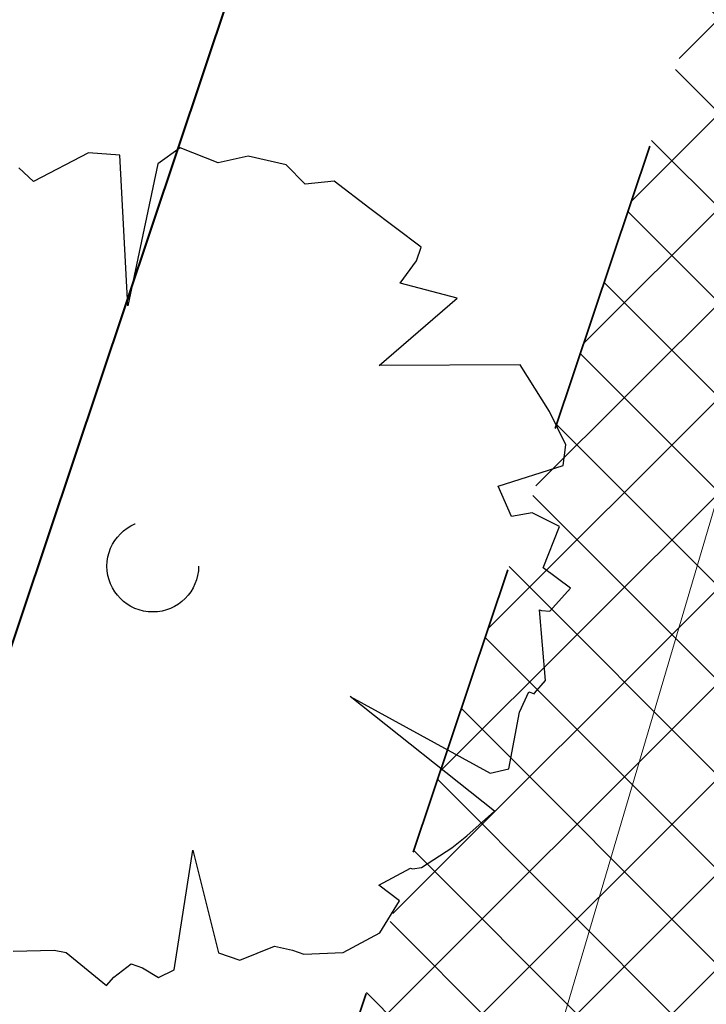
# Model space of a CAD drawing. Header units: metres. Extents: x 6599594 to 6600699, y 5687867 to 5691114.
# Tile 182 of 256: x 6599948.52 to 6599950.82, y 5688875.9 to 5688879.2. Entities that reach past the tile are written whole.
import ezdxf

# ---------------------------------------------------------------- set-up
doc = ezdxf.new("R2010")
doc.units = ezdxf.units.M
doc.header["$MEASUREMENT"] = 0
for name, pattern in [('1', [0]), ('3_EGBZ', [1.5, 1, -0.5]), ('BTO', [0]), ('BUG', [1.5, 1, -0.5])]:
    doc.linetypes.add(name, pattern=pattern)
for name, color, linetype, lineweight in [('_dren', 30, '3_EGBZ', 40), ('_kolor chodnik', 50, '1', 5), ('_kolor jezdnia', 4, '1', 0), ('_kolor pobocze', 211, '1', 5), ('_kolor zjazdy kostka', 7, '1', 5), ('_kolor ścieżka @ 1', 10, '1', 0), ('_nasadzenia', 72, 'BUG', 30), ('_obrzeze', 10, 'BUG', 35), ('_podział mój', 201, 'BTO', 40), ('OT_Komunikacja', 7, 'CONTINUOUS', 0)]:
    doc.layers.add(name, color=color, linetype=linetype, lineweight=lineweight)
doc.layers.add('RS-drzewa projektowane', color=7, linetype='CONTINUOUS')
pattern_1 = [(45, (0, 0), (-0.1414213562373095, 0.1414213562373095), []), (135, (0, 0), (-0.1414213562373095, -0.1414213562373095), [])]

# ---------------------------------------------------------------- blocks, each defined once
blk = doc.blocks.new('d2')
at = {"layer": '_nasadzenia'}
for p, q in [((-293019.6650315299, 28216.48516633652), (-293019.9423898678, 28216.34093857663)), ((-293019.5058528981, 28216.47423294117), (-293019.6650315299, 28216.48516633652)), ((-293019.4652712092, 28215.71171003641), (-293019.5058528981, 28216.47423294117)), ((-293019.2000540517, 28216.51097357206), (-293019.3144192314, 28216.43055231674)), ((-293019.0088658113, 28216.43478685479), (-293019.2000540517, 28216.51097357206)), ((-293019.3144192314, 28216.43055231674), (-293019.4652712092, 28215.71171003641)), ((-293018.855843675, 28216.46941021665), (-293019.0088658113, 28216.43478685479)), ((-293018.6644100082, 28216.42572959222), (-293018.855843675, 28216.46941021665)), ((-293018.5676449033, 28216.32748790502), (-293018.6644100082, 28216.42572959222)), ((-293019.9423898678, 28216.34093857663), (-293020.0166255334, 28216.40975598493)), ((-293018.4212701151, 28216.34265583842), (-293018.5676449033, 28216.32748790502)), ((-293018.2402983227, 28216.20477988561), (-293018.4212701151, 28216.34265583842)), ((-293017.9817671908, 28216.00781423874), (-293018.2402983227, 28216.20477988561)), ((-293018.0050329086, 28215.93972023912), (-293017.9817671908, 28216.00781423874)), ((-293018.0871430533, 28215.82655175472), (-293018.0050329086, 28215.93972023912)), ((-293017.7984534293, 28215.74964162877), (-293018.0871430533, 28215.82655175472)), ((-293018.1938077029, 28215.40966504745), (-293017.7984534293, 28215.74964162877)), ((-293017.4792267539, 28215.41244162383), (-293018.1938077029, 28215.40966504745)), ((-293017.3314917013, 28215.17728852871), (-293017.4792267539, 28215.41244162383)), ((-293017.2482667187, 28215.00762989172), (-293017.3314917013, 28215.17728852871)), ((-293017.262052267, 28214.90370684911), (-293017.2482667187, 28215.00762989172)), ((-293017.5911168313, 28214.7988722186), (-293017.262052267, 28214.90370684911)), ((-293017.5240193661, 28214.64558719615), (-293017.5911168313, 28214.7988722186)), ((-293017.4198706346, 28214.66431921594), (-293017.5240193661, 28214.64558719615)), ((-293017.2806340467, 28214.59501953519), (-293017.4198706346, 28214.66431921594)), ((-293017.3634804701, 28214.38433277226), (-293017.2806340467, 28214.59501953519)), ((-293017.2244893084, 28214.28252699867), (-293017.3634804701, 28214.38433277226)), ((-293017.3293743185, 28214.16627670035), (-293017.2244893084, 28214.28252699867)), ((-293017.3515251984, 28213.81535557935), (-293017.3813259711, 28214.17316373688)), ((-293017.3813259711, 28214.17316373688), (-293017.3716003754, 28214.16984078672)), ((-293017.3716003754, 28214.16984078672), (-293017.3293743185, 28214.16627670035)), ((-293017.4071456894, 28213.74987151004), (-293017.3515251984, 28213.81535557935)), ((-293018.340181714, 28213.73353405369), (-293017.6313377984, 28213.34606689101)), ((-293017.6100354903, 28213.15411214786), (-293018.340181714, 28213.73353405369)), ((-293017.4827541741, 28213.65378966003), (-293017.4364681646, 28213.75747156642)), ((-293017.4364681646, 28213.75747156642), (-293017.4072913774, 28213.74750271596)), ((-293017.5369146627, 28213.36812186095), (-293017.4827541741, 28213.65378966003)), ((-293017.6313377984, 28213.34606689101), (-293017.5369146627, 28213.36812186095)), ((-293017.7507446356, 28213.02837527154), (-293017.6100354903, 28213.15411214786)), ((-293017.8259620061, 28212.96716830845), (-293017.7507446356, 28213.02837527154)), ((-293019.2314686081, 28212.35019368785), (-293019.1358041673, 28212.95519975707)), ((-293019.1358041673, 28212.95519975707), (-293019.0065527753, 28212.43629629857)), ((-293017.9794749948, 28212.86753276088), (-293017.8259620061, 28212.96716830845)), ((-293018.1946652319, 28212.7781072), (-293018.0347503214, 28212.86469208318)), ((-293018.0347503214, 28212.86469208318), (-293018.0250247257, 28212.86136913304)), ((-293018.0250247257, 28212.86136913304), (-293017.9794749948, 28212.86753276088)), ((-293018.0912527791, 28212.69932094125), (-293018.1946652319, 28212.7781072)), ((-293018.1899812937, 28212.53751388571), (-293018.0912527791, 28212.69932094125)), ((-293018.3759947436, 28212.43811947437), (-293018.1899812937, 28212.53751388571)), ((-293020.0465675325, 28212.44401265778), (-293019.8385154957, 28212.44897060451)), ((-293019.8385154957, 28212.44897060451), (-293019.7768382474, 28212.43876061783)), ((-293019.7768382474, 28212.43876061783), (-293019.6670238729, 28212.34692369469)), ((-293019.0065527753, 28212.43629629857), (-293018.8995712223, 28212.3997438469)), ((-293018.8995712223, 28212.3997438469), (-293018.7235287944, 28212.46995511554)), ((-293018.7235287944, 28212.46995511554), (-293018.6326747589, 28212.4497762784)), ((-293018.6326747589, 28212.4497762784), (-293018.5743211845, 28212.42983857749)), ((-293018.5743211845, 28212.42983857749), (-293018.3759947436, 28212.43811947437)), ((-293019.6670238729, 28212.34692369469), (-293019.5733370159, 28212.2714603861)), ((-293019.5372674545, 28212.31345305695), (-293019.4490008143, 28212.38106478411)), ((-293019.4490008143, 28212.38106478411), (-293019.3906472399, 28212.3611270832)), ((-293019.3906472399, 28212.3611270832), (-293019.3097642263, 28212.31176510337)), ((-293019.3097642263, 28212.31176510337), (-293019.2314686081, 28212.35019368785)), ((-293019.5733370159, 28212.2714603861), (-293019.5372674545, 28212.31345305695))]:
    blk.add_line(p, q, dxfattribs=at)
blk.add_circle((-293019.3393299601, 28214.3936584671), 0.2317757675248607, dxfattribs=at)
blk = doc.blocks.new('hhh')
at = {"layer": '_podział mój'}
blk.add_line((6600012.715234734, 5689068.962127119), (6599853.466151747, 5688593.232024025), dxfattribs=at)

msp = doc.modelspace()

# ---------------------------------------------------------------- hatches: boundary and pattern name
at = {"layer": '_kolor chodnik'}
h = msp.add_hatch(dxfattribs=at)
h.set_pattern_fill('ANSI37', color=256, scale=1.6)
h.set_pattern_definition(pattern_1)
h.paths.add_polyline_path([(6599849.938171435, 5688542.085872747), (6599852.232147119, 5688548.938742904), (6599853.573135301, 5688548.489851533), (6599853.827082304, 5688549.248475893), (6599851.793849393, 5688549.929093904), (6599849.895278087, 5688548.982823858), (6599847.823506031, 5688542.793750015)])
edge = h.paths.add_edge_path()
edge.add_line((6600018.106075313, 5689087.454911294), (6600022.42781917, 5689091.229234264))
edge.add_line((6600022.42781917, 5689091.229234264), (6600020.233254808, 5689093.742094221))
edge.add_line((6600020.233254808, 5689093.742094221), (6600017.159471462, 5689091.057656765))
edge.add_arc((6600023.275194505, 5689085.385140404), 8.34143334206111, 137.1531558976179, 148.8016577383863)
edge.add_line((6600016.140105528, 5689089.706021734), (6600018.106075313, 5689087.454911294))
h.paths.add_polyline_path([(6600038.501784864, 5689187.59229436), (6600037.906968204, 5689187.700586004), (6600037.638296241, 5689186.224843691), (6600038.240083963, 5689186.115282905)])
h.paths.add_polyline_path([(6600069.098302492, 5689360.276020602), (6600068.321239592, 5689360.413462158), (6600068.064048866, 5689358.936495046), (6600068.836639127, 5689358.799546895)])
h.paths.add_polyline_path([(6600082.393785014, 5689362.950258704), (6600082.941124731, 5689366.103121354), (6600081.481377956, 5689366.361351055), (6600080.923159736, 5689363.210828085)])
h.paths.add_polyline_path([(6600074.022236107, 5689388.065861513), (6600072.983907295, 5689388.249860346), (6600072.723374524, 5689386.772538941), (6600073.760538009, 5689386.588865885)])
h.paths.add_polyline_path([(6600105.602402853, 5689486.45426531), (6600106.738797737, 5689489.760539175), (6600105.28818975, 5689490.281952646), (6600104.132785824, 5689486.965912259)])
h.paths.add_polyline_path([(6600132.519778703, 5689678.737346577), (6600131.636986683, 5689678.922259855), (6600131.330470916, 5689677.453953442), (6600132.212256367, 5689677.269208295)])
h.paths.add_polyline_path([(6600156.649397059, 5689798.7449027), (6600156.48800471, 5689797.95886096), (6600157.450195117, 5689797.757316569), (6600157.615023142, 5689798.542205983)])
h.paths.add_polyline_path([(6600189.055358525, 5689948.643107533), (6600187.902868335, 5689948.884512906), (6600187.600024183, 5689947.417400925), (6600188.748131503, 5689947.176379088)])
edge = h.paths.add_edge_path()
edge.add_line((6600204.459383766, 5690032.969035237), (6600204.153258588, 5690031.227801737))
edge.add_arc((6600202.328347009, 5690027.299936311), 4.331100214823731, 41.853001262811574, 65.08011546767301, ccw=False)
edge.add_arc((6600032.903931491, 5690051.979071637), 174.020003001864, 352.8070218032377, 353.495463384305)
edge.add_arc((6600202.372679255, 5690027.343587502), 5.999999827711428, 55.12102442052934, 69.64815978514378)
edge = h.paths.add_edge_path()
edge.add_line((6600205.046027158, 5690040.265402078), (6600204.972740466, 5690038.483452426))
edge.add_arc((6600203.986269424, 5690044.401803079), 5.999999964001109, 279.4630688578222, 294.9140560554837)
edge.add_line((6600206.513819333, 5690038.960158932), (6600206.607027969, 5690041.030672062))
edge.add_arc((6600203.986269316, 5690044.401803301), 4.270000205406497, 284.3702444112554, 307.86193139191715, ccw=False)
edge = h.paths.add_edge_path()
edge.add_arc((6600203.547470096, 5690044.558759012), 6.446878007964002, 324.43500910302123, 356.20133685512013, ccw=False)
edge.add_arc((6600203.986269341, 5690044.401803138), 6.000000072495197, 323.2169970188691, 357.4193489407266)
h.paths.add_polyline_path([(6600208.910055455, 5690121.713696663), (6600208.146285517, 5690121.748120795), (6600207.125602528, 5690121.794124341), (6600209.971605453, 5690121.665851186)])
edge = h.paths.add_edge_path()
edge.add_line((6600238.769818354, 5690481.648294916), (6600240.338176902, 5690490.87374652))
edge.add_line((6600240.338176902, 5690490.87374652), (6600241.251295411, 5690510.829461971))
edge.add_line((6600241.251295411, 5690510.829461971), (6600239.524022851, 5690510.928942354))
edge.add_line((6600239.524022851, 5690510.928942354), (6600238.633343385, 5690491.167757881))
edge.add_line((6600238.633343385, 5690491.167757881), (6600234.579716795, 5690467.661262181))
edge.add_line((6600234.579716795, 5690467.661262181), (6600234.449796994, 5690464.966873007))
edge.add_arc((6600242.443669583, 5690464.607462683), 8.001948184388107, 177.4256737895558, 268.2543056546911)
edge.add_line((6600242.199903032, 5690456.609228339), (6600242.216657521, 5690457.359274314))
edge.add_line((6600242.216657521, 5690457.359274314), (6600242.305257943, 5690458.836738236))
edge.add_arc((6600242.444504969, 5690464.607952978), 5.772894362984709, 177.0298084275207, 268.6178439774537, ccw=False)
edge.add_line((6600236.679365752, 5690464.907083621), (6600236.951876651, 5690470.95443634))
edge.add_line((6600236.951876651, 5690470.95443634), (6600238.15078669, 5690478.210832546))
edge.add_line((6600238.15078669, 5690478.210832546), (6600238.769818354, 5690481.648294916))
h.paths.add_polyline_path([(6600238.769818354, 5690481.648294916), (6600238.15078669, 5690478.210832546), (6600239.670056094, 5690477.930590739), (6600240.266710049, 5690481.376366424)])
edge = h.paths.add_edge_path()
edge.add_line((6600223.366500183, 5690460.339976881), (6600223.278629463, 5690457.997544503))
edge.add_arc((6600220.967166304, 5690465.656339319), 7.999999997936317, 286.7940807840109, 300.2738222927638)
edge.add_line((6600225.000231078, 5690458.747331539), (6600225.240084, 5690461.623695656))
edge.add_arc((6600221.105749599, 5690465.648640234), 5.76999998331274, 293.06724424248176, 315.7681070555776, ccw=False)
edge = h.paths.add_edge_path()
edge.add_arc((6600220.025145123, 5690444.676291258), 5.770000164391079, 37.996647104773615, 59.94382588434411, ccw=False)
edge.add_line((6600224.572175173, 5690448.22839199), (6600224.817793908, 5690451.081798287))
edge.add_arc((6600220.025145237, 5690444.676291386), 7.999999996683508, 53.19588653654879, 68.15166733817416)
edge.add_line((6600223.00235276, 5690452.101669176), (6600222.91504296, 5690449.670427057))
edge = h.paths.add_edge_path()
edge.add_arc((6600221.105749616, 5690465.648640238), 7.999999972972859, 328.0222308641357, 357.0132597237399)
edge.add_line((6600229.094882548, 5690465.23180147), (6600229.218816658, 5690467.593604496))
edge.add_line((6600229.218816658, 5690467.593604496), (6600228.218919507, 5690467.645774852))
edge.add_line((6600228.218919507, 5690467.645774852), (6600227.891778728, 5690461.411918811))
h.paths.add_polyline_path([(6600200.980142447, 5690012.236744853), (6600202.317278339, 5690011.956662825), (6600202.522293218, 5690012.935421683), (6600201.182321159, 5690013.216097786)])
h.paths.add_polyline_path([(6600196.457878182, 5689983.98337835), (6600195.202332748, 5689984.246370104), (6600194.899091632, 5689982.777335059), (6600196.150355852, 5689982.515240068)])
edge = h.paths.add_edge_path()
edge.add_line((6600112.305909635, 5689517.991018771), (6600112.691041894, 5689519.807934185))
edge.add_line((6600112.691041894, 5689519.807934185), (6600113.245521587, 5689522.423769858))
edge.add_line((6600113.245521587, 5689522.423769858), (6600111.553124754, 5689522.782507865))
edge.add_line((6600111.553124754, 5689522.782507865), (6600107.405864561, 5689503.21722655))
edge.add_line((6600107.405864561, 5689503.21722655), (6600099.494506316, 5689480.361667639))
edge.add_line((6600099.494506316, 5689480.361667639), (6600099.182814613, 5689478.891218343))
edge.add_arc((6600107.008997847, 5689477.232359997), 8.000059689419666, 168.0325629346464, 257.7529108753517)
edge.add_line((6600105.311960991, 5689469.414366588), (6600105.784990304, 5689471.593619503))
edge.add_arc((6600107.008927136, 5689477.232314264), 5.769999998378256, 168.0321375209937, 257.7533362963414, ccw=False)
edge.add_line((6600101.364343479, 5689478.42879883), (6600101.647245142, 5689479.76342708))
edge.add_line((6600101.647245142, 5689479.76342708), (6600104.132785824, 5689486.965912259))
edge.add_line((6600104.132785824, 5689486.965912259), (6600105.28818975, 5689490.281952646))
edge.add_line((6600105.28818975, 5689490.281952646), (6600108.240043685, 5689498.809726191))
edge.add_line((6600108.240043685, 5689498.809726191), (6600112.305909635, 5689517.991018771))
h.paths.add_polyline_path([(6600136.009573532, 5689645.499114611), (6600138.333647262, 5689645.012304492), (6600138.661671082, 5689646.578318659), (6600134.869459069, 5689647.372651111)])
at = {"layer": '_kolor jezdnia'}
h = msp.add_hatch(dxfattribs=at)
h.set_pattern_fill('ANSI37', color=4, scale=3.5)
h.set_pattern_definition([(45, (0, 0), (-0.3093592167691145, 0.3093592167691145), []), (135, (0, 0), (-0.3093592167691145, -0.3093592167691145), [])])
edge = h.paths.add_edge_path()
edge.add_line((6599833.066047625, 5688539.933393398), (6599850.649511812, 5688527.983462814))
edge.add_arc((6599857.337592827, 5688536.653968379), 10.95025544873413, 169.5012687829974, 232.3548431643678, ccw=False)
edge.add_arc((6599858.085851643, 5688536.618142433), 11.69295282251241, 162.2507788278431, 169.9967502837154, ccw=False)
edge.add_line((6599846.949484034, 5688540.182754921), (6599847.823506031, 5688542.793750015))
edge.add_line((6599847.823506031, 5688542.793750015), (6599849.895278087, 5688548.982823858))
edge.add_line((6599849.895278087, 5688548.982823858), (6599852.434748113, 5688556.56906746))
edge.add_line((6599852.434748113, 5688556.56906746), (6599928.48625871, 5688783.760284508))
edge.add_line((6599928.48625871, 5688783.760284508), (6599931.025728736, 5688791.34652811))
edge.add_line((6599931.025728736, 5688791.34652811), (6599996.657773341, 5688987.411326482))
edge.add_line((6599996.657773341, 5688987.411326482), (6599999.197243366, 5688994.997570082))
edge.add_line((6599999.197243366, 5688994.997570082), (6600021.930100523, 5689062.908193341))
edge.add_line((6600021.930100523, 5689062.908193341), (6600017.620224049, 5689067.371531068))
edge.add_line((6600017.620224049, 5689067.371531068), (6600016.714558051, 5689064.654078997))
edge.add_line((6600016.714558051, 5689064.654078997), (6600012.423620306, 5689051.835617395))
edge.add_line((6600012.423620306, 5689051.835617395), (6600009.884150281, 5689044.249373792))
edge.add_line((6600009.884150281, 5689044.249373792), (6599977.53516164, 5688947.612159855))
edge.add_line((6599977.53516164, 5688947.612159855), (6599974.995691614, 5688940.025916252))
edge.add_line((6599974.995691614, 5688940.025916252), (6599942.096912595, 5688841.746295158))
edge.add_line((6599942.096912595, 5688841.746295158), (6599939.557442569, 5688834.160051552))
edge.add_line((6599939.557442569, 5688834.160051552), (6599882.679288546, 5688664.246042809))
edge.add_line((6599882.679288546, 5688664.246042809), (6599880.139818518, 5688656.659799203))
edge.add_line((6599880.139818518, 5688656.659799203), (6599852.46454386, 5688573.984527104))
edge.add_line((6599852.46454386, 5688573.984527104), (6599842.470137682, 5688544.127903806))
edge.add_arc((6599835.706422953, 5688546.652910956), 7.219660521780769, 248.5480913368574, 339.52856074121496, ccw=False)
h.paths.add_polyline_path([(6600044.653202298, 5689172.271628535), (6600046.276244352, 5689181.431901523), (6600047.759199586, 5689189.801539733), (6600051.0603021, 5689208.432603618), (6600052.368792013, 5689215.817578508), (6600054.808584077, 5689229.587499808), (6600056.11707399, 5689236.972474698), (6600057.346666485, 5689243.912161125), (6600058.655146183, 5689251.297078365), (6600058.831439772, 5689252.292060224), (6600060.098987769, 5689259.445963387), (6600060.139929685, 5689259.677035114), (6600061.407468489, 5689266.830886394), (6600072.329030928, 5689328.470998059), (6600073.637511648, 5689335.855921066), (6600077.337304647, 5689356.73715072), (6600078.820259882, 5689365.106788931), (6600081.142794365, 5689378.214921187), (6600082.538516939, 5689386.092227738), (6600095.187867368, 5689457.483787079), (6600091.082877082, 5689465.8405575), (6600089.043088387, 5689454.328211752), (6600087.870641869, 5689447.711051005), (6600087.560133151, 5689445.958573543), (6600086.562151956, 5689440.326076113), (6600082.433200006, 5689417.022719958), (6600080.95024477, 5689408.65308175), (6600077.202698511, 5689387.502337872), (6600075.719743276, 5689379.132699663), (6600073.469199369, 5689366.430874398), (6600071.986244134, 5689358.061236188), (6600069.98686466, 5689346.776955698), (6600068.591142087, 5689338.899649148), (6600065.559290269, 5689321.78820693), (6600064.163567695, 5689313.910900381), (6600059.719426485, 5689288.828650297), (6600058.323703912, 5689280.951343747), (6600057.563846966, 5689276.662793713), (6600056.168124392, 5689268.785487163), (6600054.804920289, 5689261.091711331), (6600053.409197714, 5689253.21440478), (6600053.264817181, 5689252.399536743), (6600051.869094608, 5689244.522230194), (6600051.183555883, 5689240.653124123), (6600049.787833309, 5689232.775817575), (6600046.593849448, 5689214.749319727), (6600045.198126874, 5689206.872013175), (6600044.41754409, 5689202.466488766), (6600042.934588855, 5689194.096850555), (6600036.429952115, 5689157.38538759), (6600034.946996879, 5689149.01574938), (6600030.579776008, 5689124.367629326), (6600027.529365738, 5689107.151445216), (6600024.895072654, 5689094.014582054), (6600030.583685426, 5689094.264316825), (6600032.945013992, 5689106.191885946), (6600043.170247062, 5689163.901990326)])
edge = h.paths.add_edge_path()
edge.add_line((6600111.106812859, 5689535.144351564), (6600111.256844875, 5689535.85214863))
edge.add_line((6600111.256844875, 5689535.85214863), (6600112.915748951, 5689543.678261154))
edge.add_line((6600112.915748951, 5689543.678261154), (6600117.304772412, 5689564.384094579))
edge.add_line((6600117.304772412, 5689564.384094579), (6600119.067357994, 5689572.699339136))
edge.add_line((6600119.067357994, 5689572.699339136), (6600120.087667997, 5689577.512794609))
edge.add_line((6600120.087667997, 5689577.512794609), (6600121.642890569, 5689584.849775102))
edge.add_line((6600121.642890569, 5689584.849775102), (6600128.436769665, 5689616.900852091))
edge.add_line((6600128.436769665, 5689616.900852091), (6600129.991992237, 5689624.237832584))
edge.add_line((6600129.991992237, 5689624.237832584), (6600132.660554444, 5689636.827148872))
edge.add_line((6600132.660554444, 5689636.827148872), (6600133.208838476, 5689639.444704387))
edge.add_line((6600133.208838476, 5689639.444704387), (6600134.848957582, 5689647.274775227))
edge.add_line((6600134.848957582, 5689647.274775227), (6600138.97649476, 5689666.979995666))
edge.add_line((6600138.97649476, 5689666.979995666), (6600140.51410642, 5689674.320687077))
edge.add_line((6600140.51410642, 5689674.320687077), (6600145.209128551, 5689696.735129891))
edge.add_line((6600145.209128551, 5689696.735129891), (6600146.746740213, 5689704.075821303))
edge.add_line((6600146.746740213, 5689704.075821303), (6600151.462308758, 5689726.588354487))
edge.add_line((6600151.462308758, 5689726.588354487), (6600152.999920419, 5689733.929045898))
edge.add_line((6600152.999920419, 5689733.929045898), (6600155.244070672, 5689744.642813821))
edge.add_line((6600155.244070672, 5689744.642813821), (6600156.781682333, 5689751.983505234))
edge.add_line((6600156.781682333, 5689751.983505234), (6600161.635515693, 5689775.156126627))
edge.add_line((6600161.635515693, 5689775.156126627), (6600163.378142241, 5689783.475576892))
edge.add_line((6600163.378142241, 5689783.475576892), (6600163.850769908, 5689785.731942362))
edge.add_line((6600163.850769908, 5689785.731942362), (6600167.028500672, 5689800.902704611))
edge.add_line((6600167.028500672, 5689800.902704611), (6600179.49088801, 5689860.399222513))
edge.add_line((6600179.49088801, 5689860.399222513), (6600181.233514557, 5689868.718672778))
edge.add_line((6600181.233514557, 5689868.718672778), (6600181.84713393, 5689871.648144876))
edge.add_line((6600181.84713393, 5689871.648144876), (6600183.384745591, 5689878.988836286))
edge.add_line((6600183.384745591, 5689878.988836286), (6600184.935818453, 5689886.393792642))
edge.add_line((6600184.935818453, 5689886.393792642), (6600186.575937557, 5689894.223863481))
edge.add_line((6600186.575937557, 5689894.223863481), (6600194.05133812, 5689929.912074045))
edge.add_line((6600194.05133812, 5689929.912074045), (6600195.691457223, 5689937.742144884))
edge.add_line((6600195.691457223, 5689937.742144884), (6600202.915799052, 5689972.231779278))
edge.add_line((6600202.915799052, 5689972.231779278), (6600204.555918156, 5689980.061850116))
edge.add_line((6600204.555918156, 5689980.061850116), (6600206.062781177, 5689987.255744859))
edge.add_line((6600206.062781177, 5689987.255744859), (6600207.702900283, 5689995.085815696))
edge.add_line((6600207.702900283, 5689995.085815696), (6600210.232559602, 5690007.162628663))
edge.add_line((6600210.232559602, 5690007.162628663), (6600211.694938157, 5690014.144150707))
edge.add_arc((6600028.177652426, 5690052.584442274), 187.5000004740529, 348.1696294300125, 357.4195276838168)
edge.add_line((6600215.487522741, 5690044.142720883), (6600208.310270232, 5690026.480446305))
edge.add_arc((6600032.903933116, 5690051.97907145), 177.2500013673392, 348.1696294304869, 351.7289130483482, ccw=False)
edge.add_line((6600206.38894146, 5690015.640182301), (6600205.966941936, 5690013.625519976))
edge.add_line((6600205.966941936, 5690013.625519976), (6600204.326822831, 5690005.795449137))
edge.add_line((6600204.326822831, 5690005.795449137), (6600197.076961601, 5689971.183982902))
edge.add_line((6600197.076961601, 5689971.183982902), (6600195.334335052, 5689962.864532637))
edge.add_line((6600195.334335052, 5689962.864532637), (6600193.44722506, 5689953.855305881))
edge.add_line((6600193.44722506, 5689953.855305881), (6600191.909227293, 5689946.512771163))
edge.add_line((6600191.909227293, 5689946.512771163), (6600185.496844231, 5689915.899498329))
edge.add_line((6600185.496844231, 5689915.899498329), (6600183.856521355, 5689908.068454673))
edge.add_line((6600183.856521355, 5689908.068454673), (6600182.066605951, 5689899.523243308))
edge.add_line((6600182.066605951, 5689899.523243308), (6600180.32407057, 5689891.204228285))
edge.add_line((6600180.32407057, 5689891.204228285), (6600174.320344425, 5689862.541919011))
edge.add_line((6600174.320344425, 5689862.541919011), (6600172.577809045, 5689854.222903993))
edge.add_line((6600172.577809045, 5689854.222903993), (6600163.663810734, 5689811.666703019))
edge.add_line((6600163.663810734, 5689811.666703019), (6600162.023782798, 5689803.837067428))
edge.add_line((6600162.023782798, 5689803.837067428), (6600160.924220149, 5689798.587659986))
edge.add_line((6600160.924220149, 5689798.587659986), (6600159.279208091, 5689790.734229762))
edge.add_line((6600159.279208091, 5689790.734229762), (6600157.107250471, 5689780.365115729))
edge.add_line((6600157.107250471, 5689780.365115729), (6600155.462238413, 5689772.511685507))
edge.add_line((6600155.462238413, 5689772.511685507), (6600153.380318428, 5689762.572418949))
edge.add_line((6600153.380318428, 5689762.572418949), (6600151.735124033, 5689754.718118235))
edge.add_line((6600151.735124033, 5689754.718118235), (6600148.586504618, 5689739.686336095))
edge.add_line((6600148.586504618, 5689739.686336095), (6600146.885007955, 5689731.563243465))
edge.add_line((6600146.885007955, 5689731.563243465), (6600141.75088822, 5689707.052510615))
edge.add_line((6600141.75088822, 5689707.052510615), (6600140.110896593, 5689699.223048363))
edge.add_line((6600140.110896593, 5689699.223048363), (6600133.483561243, 5689667.583574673))
edge.add_line((6600133.483561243, 5689667.583574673), (6600131.860394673, 5689659.834436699))
edge.add_line((6600131.860394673, 5689659.834436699), (6600131.740984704, 5689659.26436315))
edge.add_line((6600131.740984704, 5689659.26436315), (6600130.117814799, 5689651.515209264))
edge.add_line((6600130.117814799, 5689651.515209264), (6600127.27873359, 5689637.961189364))
edge.add_line((6600127.27873359, 5689637.961189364), (6600126.924568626, 5689636.290366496))
edge.add_line((6600126.924568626, 5689636.290366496), (6600125.166244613, 5689627.995226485))
edge.add_line((6600125.166244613, 5689627.995226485), (6600118.009503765, 5689594.232298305))
edge.add_line((6600118.009503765, 5689594.232298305), (6600116.25117975, 5689585.937158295))
edge.add_line((6600116.25117975, 5689585.937158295), (6600113.665314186, 5689573.737975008))
edge.add_line((6600113.665314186, 5689573.737975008), (6600111.898534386, 5689565.402943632))
edge.add_line((6600111.898534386, 5689565.402943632), (6600104.889982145, 5689532.339115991))
edge.add_line((6600104.889982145, 5689532.339115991), (6600103.22663594, 5689524.492047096))
edge.add_line((6600103.22663594, 5689524.492047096), (6600096.623876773, 5689493.342605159))
edge.add_line((6600096.623876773, 5689493.342605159), (6600094.968986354, 5689485.535427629))
edge.add_line((6600094.968986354, 5689485.535427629), (6600094.300101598, 5689482.379870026))
edge.add_line((6600094.300101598, 5689482.379870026), (6600099.182814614, 5689478.891218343))
edge.add_line((6600099.182814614, 5689478.891218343), (6600099.494506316, 5689480.361667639))
edge.add_line((6600099.494506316, 5689480.361667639), (6600111.106812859, 5689535.144351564))
edge = h.paths.add_edge_path()
edge.add_arc((6600239.213891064, 5690851.400367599), 10.00000000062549, -2.8342403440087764, 76.13703556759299, ccw=False)
edge.add_line((6600249.201658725, 5690850.905901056), (6600249.082723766, 5690848.503524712))
edge.add_line((6600249.082723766, 5690848.503524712), (6600247.016487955, 5690806.767468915))
edge.add_line((6600247.016487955, 5690806.767468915), (6600246.092398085, 5690789.152178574))
edge.add_line((6600246.092398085, 5690789.152178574), (6600233.768116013, 5690572.015170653))
edge.add_line((6600233.768116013, 5690572.015170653), (6600228.959056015, 5690465.296202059))
edge.add_line((6600228.959056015, 5690465.296202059), (6600234.588724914, 5690465.017134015))
edge.add_line((6600234.588724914, 5690465.017134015), (6600239.262540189, 5690571.767576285))
edge.add_line((6600239.262540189, 5690571.767576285), (6600252.50503885, 5690806.400146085))
edge.add_line((6600252.50503885, 5690806.400146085), (6600254.569211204, 5690848.094521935))
edge.add_arc((6600262.559425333, 5690847.6989487), 7.999999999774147, 76.13703557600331, 177.1657596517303, ccw=False)
edge.add_line((6600264.476229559, 5690855.465921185), (6600241.609896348, 5690861.109083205))
edge = h.paths.add_edge_path()
edge.add_line((6600250.031475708, 5690451.625307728), (6600250.231741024, 5690455.772579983))
edge.add_line((6600250.231741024, 5690455.772579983), (6600246.257763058, 5690456.417303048))
edge.add_line((6600246.257763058, 5690456.417303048), (6600242.171761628, 5690456.61060902))
edge.add_arc((6600242.563100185, 5690464.586983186), 7.985968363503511, 176.9123644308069, 267.1911945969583, ccw=False)
edge.add_line((6600234.588724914, 5690465.017134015), (6600228.959056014, 5690465.296202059))
edge.add_arc((6600220.965133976, 5690465.657286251), 8.002072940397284, 267.8289300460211, 357.413716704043, ccw=False)
edge.add_line((6600220.661989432, 5690457.660957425), (6600212.406915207, 5690458.119572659))
edge.add_line((6600212.406915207, 5690458.119572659), (6600208.431872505, 5690457.817501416))
edge.add_line((6600208.431872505, 5690457.817501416), (6600208.233912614, 5690454.548331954))
edge.add_line((6600208.233912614, 5690454.548331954), (6600212.129565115, 5690453.127270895))
edge.add_line((6600212.129565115, 5690453.127270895), (6600218.640548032, 5690452.76554962))
edge.add_line((6600218.640548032, 5690452.76554962), (6600216.486747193, 5690452.885205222))
edge.add_line((6600216.486747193, 5690452.885205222), (6600220.468905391, 5690452.663974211))
edge.add_arc((6600220.025145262, 5690444.676291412), 7.99999997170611, -0.3386579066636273, 86.8201700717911, ccw=False)
edge.add_line((6600228.025005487, 5690444.629006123), (6600227.803602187, 5690439.649256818))
edge.add_line((6600227.803602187, 5690439.649256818), (6600226.885525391, 5690435.936828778))
edge.add_line((6600226.885525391, 5690435.936828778), (6600225.534849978, 5690405.967249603))
edge.add_line((6600225.534849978, 5690405.967249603), (6600226.115199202, 5690402.187514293))
edge.add_line((6600226.115199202, 5690402.187514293), (6600213.445139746, 5690121.008786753))
edge.add_line((6600213.445139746, 5690121.008786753), (6600213.352800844, 5690118.960058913))
edge.add_line((6600213.352800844, 5690118.960058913), (6600209.980184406, 5690044.131649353))
edge.add_arc((6600203.98626942, 5690044.401803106), 5.999999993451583, 257.4162346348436, 357.41934921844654, ccw=False)
edge.add_line((6600202.679069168, 5690038.545931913), (6600201.589735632, 5690033.666039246))
edge.add_line((6600201.589735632, 5690033.666039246), (6600203.67987942, 5690033.199458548))
edge.add_arc((6600202.372679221, 5690027.343587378), 5.999999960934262, -8.27108729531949, 77.41623506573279, ccw=False)
edge.add_line((6600208.310270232, 5690026.480446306), (6600215.487522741, 5690044.142720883))
edge.add_line((6600215.487522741, 5690044.142720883), (6600216.199687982, 5690059.9446614))
edge.add_line((6600216.199687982, 5690059.9446614), (6600216.537356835, 5690067.437056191))
edge.add_line((6600216.537356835, 5690067.437056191), (6600223.893528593, 5690230.66011469))
edge.add_line((6600223.893528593, 5690230.66011469), (6600224.231197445, 5690238.152509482))
edge.add_line((6600224.231197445, 5690238.152509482), (6600233.507835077, 5690443.987992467))
edge.add_arc((6600241.499722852, 5690443.627812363), 7.999999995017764, 87.29208981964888, 177.4195277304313, ccw=False)
edge.add_line((6600241.877677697, 5690451.618879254), (6600246.021541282, 5690451.422886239))
edge.add_line((6600246.021541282, 5690451.422886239), (6600246.427694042, 5690451.44338883))
edge.add_line((6600246.427694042, 5690451.44338883), (6600246.79397003, 5690451.461878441))
edge.add_line((6600246.79397003, 5690451.461878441), (6600250.031475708, 5690451.625307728))
edge = h.paths.add_edge_path()
edge.add_line((6600007.33756506, 5689086.20374581), (6600006.980466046, 5689080.740822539))
edge.add_line((6600006.980466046, 5689080.740822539), (6600007.229745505, 5689080.720859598))
edge.add_line((6600007.229745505, 5689080.720859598), (6600008.093335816, 5689080.601653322))
edge.add_line((6600008.093335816, 5689080.601653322), (6600008.702681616, 5689080.53831051))
edge.add_arc((6600008.140193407, 5689070.554142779), 9.999999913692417, -18.557800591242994, 86.77547804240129, ccw=False)
edge.add_line((6600017.620224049, 5689067.371531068), (6600021.930100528, 5689062.908193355))
edge.add_arc((6599734.83819726, 5689159.011261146), 302.7499967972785, 341.4922000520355, 343.8640860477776)
edge.add_arc((6600034.895369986, 5689072.315877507), 9.581213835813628, 98.63328270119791, 164.5273290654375, ccw=False)
edge.add_line((6600033.457137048, 5689081.788529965), (6600033.832640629, 5689081.798737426))
edge.add_line((6600033.832640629, 5689081.798737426), (6600034.422462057, 5689082.05700874))
edge.add_line((6600034.422462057, 5689082.05700874), (6600036.833623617, 5689082.139040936))
edge.add_line((6600036.833623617, 5689082.139040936), (6600036.730225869, 5689087.148851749))
edge.add_line((6600036.730225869, 5689087.148851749), (6600036.579860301, 5689087.134303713))
edge.add_arc((6600036.479565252, 5689093.136286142), 6.002820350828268, 169.1687651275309, 270.9573417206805, ccw=False)
edge.add_line((6600030.583685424, 5689094.264316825), (6600024.895072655, 5689094.014582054))
edge.add_arc((6600015.200558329, 5689096.162123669), 9.929528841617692, 271.0943432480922, 347.5094668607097, ccw=False)
edge.add_arc((6600014.909438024, 5689089.646776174), 3.446070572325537, 264.4236009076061, 278.0194998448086, ccw=False)
edge.add_line((6600014.574573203, 5689086.217014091), (6600014.299554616, 5689086.232508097))
edge.add_line((6600014.299554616, 5689086.232508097), (6600010.474232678, 5689086.448019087))
edge.add_line((6600010.474232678, 5689086.448019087), (6600007.33756506, 5689086.20374581))
edge = h.paths.add_edge_path()
edge.add_line((6600105.490725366, 5689463.953528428), (6600106.927559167, 5689464.047234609))
edge.add_line((6600106.927559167, 5689464.047234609), (6600107.835, 5689468.66))
edge.add_line((6600107.835, 5689468.66), (6600105.311960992, 5689469.414366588))
edge.add_arc((6600107.008997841, 5689477.232359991), 8.000059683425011, 168.0325628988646, 257.75291091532, ccw=False)
edge.add_line((6600099.182814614, 5689478.891218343), (6600094.300101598, 5689482.379870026))
edge.add_arc((6600586.245114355, 5689378.104238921), 502.8750369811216, 168.032376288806, 169.9522165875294)
edge.add_line((6600091.082877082, 5689465.8405575), (6600095.187867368, 5689457.483787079))
edge.add_arc((6600103.065173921, 5689456.088064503), 8.000000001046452, 77.7533362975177, 169.9524553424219, ccw=False)
edge.add_line((6600104.762140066, 5689463.906012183), (6600105.490725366, 5689463.953528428))
at = {"layer": '_kolor pobocze'}
h = msp.add_hatch(dxfattribs=at)
h.set_pattern_fill('ANSI37', color=256, scale=1.6)
h.set_pattern_definition(pattern_1)
edge = h.paths.add_edge_path()
edge.add_line((6600035.926965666, 5689101.569442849), (6600036.046865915, 5689102.311543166))
edge.add_arc((6600058.171848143, 5689233.778275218), 133.3154772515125, 259.4578941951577, 260.4470163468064, ccw=False)
edge.add_line((6600033.780707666, 5689102.713067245), (6600032.142559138, 5689101.847662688))
edge.add_arc((6599734.838175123, 5689159.011266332), 302.7500195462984, 347.6801154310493, 349.11639019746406, ccw=False)
edge.add_arc((6600036.478170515, 5689093.133441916), 6.000000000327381, 167.68011541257, 271.5571101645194)
edge.add_line((6600036.64121064, 5689087.1356575), (6600036.730491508, 5689087.137804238))
edge.add_line((6600036.730491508, 5689087.137804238), (6600036.712463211, 5689087.887583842))
edge.add_line((6600036.712463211, 5689087.887583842), (6600036.559840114, 5689087.884077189))
edge.add_arc((6600036.482532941, 5689093.14290691), 5.259397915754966, 170.6455005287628, 270.8422131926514, ccw=False)
edge.add_arc((6600545.796425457, 5688991.216220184), 524.6691769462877, 167.9170060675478, 168.7028219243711, ccw=False)
edge.add_line((6600032.751078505, 5689101.044345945), (6600034.011432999, 5689101.917298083))
edge.add_line((6600034.011432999, 5689101.917298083), (6600035.926965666, 5689101.569442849))
edge = h.paths.add_edge_path()
edge.add_line((6600002.828843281, 5688994.032881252), (6600003.066918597, 5688994.74409159))
edge.add_line((6600003.066918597, 5688994.74409159), (6600001.227880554, 5688995.359703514))
edge.add_line((6600001.227880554, 5688995.359703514), (6600000.55876659, 5688996.702196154))
edge.add_line((6600000.55876659, 5688996.702196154), (6600022.641310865, 5689062.67011804))
edge.add_arc((6599734.838193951, 5689159.011262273), 303.5000002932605, 341.4922000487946, 343.8640860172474)
edge.add_arc((6600035.267451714, 5689072.092773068), 9.250000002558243, 91.55711016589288, 163.8640860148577, ccw=False)
edge.add_line((6600035.016098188, 5689081.339357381), (6600036.868703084, 5689081.389717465))
edge.add_line((6600036.868703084, 5689081.389717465), (6600036.850674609, 5689082.139504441))
edge.add_line((6600036.850674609, 5689082.139504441), (6600034.99571817, 5689082.089080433))
edge.add_arc((6600035.267451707, 5689072.092773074), 9.999999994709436, 91.55711014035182, 163.8640860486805)
edge.add_arc((6599734.838192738, 5689159.011262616), 302.7500015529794, 341.4922000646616, 343.8640860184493, ccw=False)
edge.add_line((6600021.930100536, 5689062.908193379), (6599999.748942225, 5688996.645678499))
edge.add_line((6599999.748942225, 5688996.645678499), (6600000.695212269, 5688994.747107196))
edge.add_line((6600000.695212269, 5688994.747107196), (6600002.828843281, 5688994.032881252))
h.paths.add_polyline_path([(6599971.7492186, 5688907.297112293), (6599971.084233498, 5688908.631320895), (6599997.822068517, 5688988.526766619), (6599999.164561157, 5688989.195880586), (6600001.003599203, 5688988.580268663), (6600001.241674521, 5688989.291479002), (6599999.108043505, 5688990.005704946), (6599997.209472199, 5688989.059434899), (6599970.270280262, 5688908.583087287), (6599971.216550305, 5688906.684515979), (6599973.350181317, 5688905.970290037), (6599973.588256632, 5688906.681500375)])
h.paths.add_polyline_path([(6599932.504667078, 5688790.060553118), (6599931.835553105, 5688791.403045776), (6599968.343406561, 5688900.4641754), (6599969.685899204, 5688901.133289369), (6599971.524937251, 5688900.517677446), (6599971.763012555, 5688901.228887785), (6599969.629381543, 5688901.94311373), (6599967.730810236, 5688900.996843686), (6599931.025728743, 5688791.34652811), (6599931.971998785, 5688789.447956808), (6599934.105629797, 5688788.73373086), (6599934.343705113, 5688789.4449412)])
at = {"layer": '_kolor zjazdy kostka'}
h = msp.add_hatch(dxfattribs=at)
h.set_pattern_fill('ANSI37', color=256, scale=1.6)
h.set_pattern_definition(pattern_1)
h.paths.add_polyline_path([(6600244.137440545, 5690813.934732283), (6600242.369522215, 5690814.022127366), (6600242.097568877, 5690808.528921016), (6600243.865482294, 5690808.441426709)])
h.paths.add_polyline_path([(6600247.012128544, 5690806.679412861), (6600247.442736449, 5690815.377295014), (6600247.393289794, 5690814.378518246), (6600247.113277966, 5690808.722537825)])
h.paths.add_polyline_path([(6600242.297085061, 5690788.088808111), (6600240.958726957, 5690788.155683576), (6600240.648818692, 5690782.664569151), (6600241.987258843, 5690782.599147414)])
h.paths.add_polyline_path([(6600245.558275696, 5690780.919298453), (6600246.037231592, 5690789.405686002), (6600244.985820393, 5690788.453468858), (6600244.612601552, 5690781.981345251)])
h.paths.add_polyline_path([(6600241.348405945, 5690723.711515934), (6600242.272017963, 5690722.691689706), (6600242.749709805, 5690731.155680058), (6600241.698138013, 5690730.203317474), (6600241.472690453, 5690726.27550499)])
h.paths.add_polyline_path([(6600225.772794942, 5690394.589141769), (6600224.731429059, 5690393.637598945), (6600224.461246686, 5690387.644646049), (6600225.412923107, 5690386.603142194)])
h.paths.add_polyline_path([(6600223.012390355, 5690333.280720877), (6600223.372595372, 5690341.272607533), (6600222.32835346, 5690340.318436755), (6600222.058239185, 5690334.324941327)])
h.paths.add_polyline_path([(6600215.496388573, 5690166.390602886), (6600215.856593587, 5690174.382489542), (6600214.812834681, 5690173.428760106), (6600214.542018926, 5690167.435062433)])
h.paths.add_polyline_path([(6600212.446537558, 5690121.053392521), (6600213.399499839, 5690120.010473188), (6600213.788744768, 5690128.503024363), (6600212.745135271, 5690127.54943145)])
h.paths.add_polyline_path([(6600209.977420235, 5690121.665589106), (6600210.225142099, 5690127.162117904), (6600207.346107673, 5690127.291879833), (6600207.119593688, 5690121.794395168)])
h.paths.add_polyline_path([(6600207.950178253, 5690070.725854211), (6600204.880846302, 5690070.828947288), (6600204.643784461, 5690065.333808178), (6600207.702521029, 5690065.204598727)])
h.paths.add_polyline_path([(6600200.981479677, 5690012.236464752), (6600199.969248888, 5690007.339980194), (6600201.282587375, 5690007.064882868), (6600202.31726072, 5690011.956666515)])
h.paths.add_polyline_path([(6600193.613960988, 5689970.406358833), (6600192.398010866, 5689970.660657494), (6600191.286205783, 5689965.274578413), (6600192.486379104, 5689965.023185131)])
h.paths.add_polyline_path([(6600189.061271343, 5689948.671423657), (6600189.98413328, 5689953.050774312), (6600188.818902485, 5689953.32186217), (6600187.908781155, 5689948.91282903)])
h.paths.add_polyline_path([(6600180.976201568, 5689915.317449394), (6600179.952861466, 5689910.421322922), (6600181.008474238, 5689910.200199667), (6600182.033843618, 5689915.09540201)])
h.paths.add_polyline_path([(6600176.508279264, 5689893.538690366), (6600177.476023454, 5689893.335973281), (6600178.603605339, 5689898.719146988), (6600177.636002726, 5689898.922290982)])
h.paths.add_polyline_path([(6600179.28182965, 5689859.401159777), (6600180.522246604, 5689860.211927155), (6600181.057490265, 5689860.561775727), (6600183.598022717, 5689860.029600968), (6600184.726606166, 5689865.412570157), (6600182.186324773, 5689865.943033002), (6600181.604764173, 5689866.832779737), (6600181.024456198, 5689867.720610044)])
h.paths.add_polyline_path([(6600160.200810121, 5689810.862606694), (6600159.232772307, 5689811.065842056), (6600158.207991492, 5689806.171529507), (6600159.175735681, 5689805.968812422)])
h.paths.add_polyline_path([(6600156.49391753, 5689797.987177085), (6600155.463416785, 5689793.068691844), (6600156.431160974, 5689792.865974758), (6600157.461419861, 5689797.784520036)])
edge = h.paths.add_edge_path()
edge.add_arc((6600173.111981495, 5689800.679690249), 5.999999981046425, 204.673115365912, 239.5411154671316, ccw=False)
edge.add_arc((6600173.162096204, 5689800.685330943), 6.047914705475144, 168.3203586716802, 204.5234866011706, ccw=False)
edge.add_line((6600167.239404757, 5689801.9096668), (6600163.651667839, 5689784.781499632))
edge.add_arc((6600169.524220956, 5689783.551410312), 5.999999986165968, 139.2146049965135, 168.1696294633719, ccw=False)
edge.add_arc((6600169.524220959, 5689783.551410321), 5.999999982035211, 96.80962310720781, 139.2146050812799, ccw=False)
edge.add_line((6600168.812796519, 5689789.509083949), (6600170.070461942, 5689795.507731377))
h.paths.add_polyline_path([(6600163.526364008, 5689776.866746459), (6600166.051243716, 5689776.337874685), (6600167.179826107, 5689781.720838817), (6600164.653945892, 5689782.249920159), (6600163.941148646, 5689783.340449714), (6600163.493329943, 5689784.025580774), (6600161.750703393, 5689775.706130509), (6600162.438017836, 5689776.155376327)])
h.paths.add_polyline_path([(6600152.614191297, 5689774.643430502), (6600153.639138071, 5689779.536616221), (6600152.646757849, 5689779.744928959), (6600151.646447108, 5689774.846147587)])
h.paths.add_polyline_path([(6600150.121074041, 5689767.466820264), (6600148.177624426, 5689758.16795459), (6600149.115997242, 5689757.971390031), (6600151.066362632, 5689767.268392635)])
h.paths.add_polyline_path([(6600142.970741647, 5689739.332500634), (6600141.888449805, 5689734.142420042), (6600144.036614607, 5689733.695518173), (6600145.123068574, 5689738.882330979)])
h.paths.add_polyline_path([(6600136.256357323, 5689701.052153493), (6600137.154085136, 5689700.864096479), (6600138.287960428, 5689706.274871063), (6600137.386492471, 5689706.464182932)])
h.paths.add_polyline_path([(6600130.081494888, 5689667.099389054), (6600129.212847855, 5689667.281639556), (6600128.083282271, 5689661.898895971), (6600128.953953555, 5689661.716447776)])
h.paths.add_polyline_path([(6600128.397394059, 5689659.030340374), (6600127.554144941, 5689659.207226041), (6600126.49340855, 5689653.810049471), (6600127.269860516, 5689653.647397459)])
h.paths.add_polyline_path([(6600134.990411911, 5689640.633636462), (6600137.30714639, 5689640.148363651), (6600138.339560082, 5689645.040620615), (6600136.015486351, 5689645.500958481), (6600135.435178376, 5689646.388788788), (6600134.8548704, 5689647.276619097), (6600133.214751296, 5689639.446548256), (6600134.102581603, 5689640.026856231)])
h.paths.add_polyline_path([(6600122.164164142, 5689634.294831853), (6600121.024067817, 5689628.914244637), (6600122.015114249, 5689628.705875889), (6600123.155614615, 5689634.086346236)])
h.paths.add_polyline_path([(6600114.54207576, 5689593.450769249), (6600113.493359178, 5689593.398339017), (6600112.364315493, 5689588.045694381), (6600113.29076438, 5689587.54753241)])
h.paths.add_polyline_path([(6600110.194543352, 5689572.941097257), (6600109.20781945, 5689573.148880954), (6600108.067717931, 5689567.768269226), (6600109.05014319, 5689567.535215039)])
h.paths.add_polyline_path([(6600119.083213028, 5689565.540446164), (6600119.089125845, 5689565.542290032), (6600121.462438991, 5689565.065690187), (6600122.598093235, 5689570.447168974), (6600120.229622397, 5689570.949214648), (6600119.651446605, 5689571.8119627), (6600119.073270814, 5689572.727655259), (6600117.310757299, 5689564.412754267)])
h.paths.add_polyline_path([(6600101.698666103, 5689532.937884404), (6600100.730666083, 5689533.141679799), (6600099.694214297, 5689528.250234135), (6600100.669121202, 5689528.045267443)])
h.paths.add_polyline_path([(6600094.064021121, 5689496.827028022), (6600093.080194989, 5689497.033910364), (6600092.036590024, 5689492.143967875), (6600093.038865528, 5689491.933250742)])
h.paths.add_polyline_path([(6600083.709836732, 5689453.74980843), (6600082.738586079, 5689448.336231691), (6600084.647281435, 5689448.027407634), (6600085.606840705, 5689453.416583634)])
h.paths.add_polyline_path([(6600084.434394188, 5689446.82589514), (6600083.348896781, 5689447.018140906), (6600082.567374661, 5689442.58660872), (6600083.649300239, 5689442.394910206)])
h.paths.add_polyline_path([(6600078.04194071, 5689410.721110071), (6600078.996952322, 5689416.137564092), (6600078.054833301, 5689416.304853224), (6600077.111232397, 5689410.886043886)])
h.paths.add_polyline_path([(6600072.911565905, 5689386.768652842), (6600071.960466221, 5689381.312635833), (6600072.800073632, 5689381.16322159), (6600073.766450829, 5689386.590709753)])
h.paths.add_polyline_path([(6600082.887400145, 5689379.432062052), (6600085.278102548, 5689379.03494316), (6600086.160383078, 5689383.956496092), (6600083.759726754, 5689384.355378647), (6600083.152078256, 5689385.224725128), (6600082.544429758, 5689386.094071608), (6600081.148707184, 5689378.216765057), (6600082.018053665, 5689378.824413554)])
h.paths.add_polyline_path([(6600080.731401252, 5689363.247695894), (6600080.041469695, 5689363.369939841), (6600079.433821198, 5689364.239286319), (6600078.8261727, 5689365.1086328), (6600077.343217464, 5689356.73899459), (6600078.212563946, 5689357.346643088), (6600079.081910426, 5689357.954291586), (6600081.429189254, 5689357.564866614), (6600082.388748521, 5689362.980514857)])
h.paths.add_polyline_path([(6600069.104215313, 5689360.304336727), (6600070.063917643, 5689365.720487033), (6600069.2708267, 5689365.861009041), (6600068.327152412, 5689360.441778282)])
h.paths.add_polyline_path([(6600066.550616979, 5689345.891799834), (6600065.546169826, 5689346.069805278), (6600064.677796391, 5689341.145792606), (6600065.678290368, 5689340.968483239)])
h.paths.add_polyline_path([(6600061.138656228, 5689321.077501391), (6600060.270282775, 5689316.15348863), (6600061.250715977, 5689315.979734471), (6600062.127590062, 5689320.902245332)])
h.paths.add_polyline_path([(6600055.325252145, 5689288.11325564), (6600054.456878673, 5689283.189242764), (6600055.410852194, 5689283.020177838), (6600056.283178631, 5689287.917022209)])
h.paths.add_polyline_path([(6600048.045675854, 5689182.819289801), (6600050.371939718, 5689182.407116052), (6600051.31444535, 5689187.67761207), (6600048.980409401, 5689188.064690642), (6600048.372760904, 5689188.934037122), (6600047.765112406, 5689189.803383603), (6600046.306982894, 5689181.603992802), (6600046.972918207, 5689182.069462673)])
h.paths.add_polyline_path([(6600040.943690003, 5689201.374141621), (6600039.339175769, 5689201.66987967), (6600038.429882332, 5689196.244216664), (6600039.984130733, 5689195.958493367)])
h.paths.add_polyline_path([(6600032.993704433, 5689156.473759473), (6600032.278185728, 5689156.600537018), (6600031.299242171, 5689151.188930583), (6600032.034145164, 5689151.058111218)])
h.paths.add_polyline_path([(6600026.309179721, 5689123.603833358), (6600025.417362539, 5689118.683970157), (6600026.271201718, 5689118.532684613), (6600027.143528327, 5689123.456001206)])
h.paths.add_polyline_path([(6600013.302986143, 5689054.462576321), (6600015.842456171, 5689062.048819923), (6600014.576741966, 5689061.417973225), (6600012.672139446, 5689055.728290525)])
h.paths.add_polyline_path([(6599974.547216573, 5688938.686171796), (6599977.086686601, 5688946.272415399), (6599975.820972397, 5688945.641568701), (6599973.916369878, 5688939.951886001)])
h.paths.add_polyline_path([(6599942.102825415, 5688841.748139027), (6599940.837111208, 5688841.117292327), (6599938.932508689, 5688835.427609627), (6599939.563355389, 5688834.161895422)])
h.paths.add_polyline_path([(6599882.685201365, 5688664.247886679), (6599881.419487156, 5688663.617039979), (6599879.514884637, 5688657.927357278), (6599880.145731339, 5688656.661643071)])
h.paths.add_polyline_path([(6599851.799762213, 5688549.930937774), (6599853.832995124, 5688549.250319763), (6599855.42016389, 5688553.991722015), (6599853.386930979, 5688554.672340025), (6599852.913795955, 5688555.621625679), (6599852.440660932, 5688556.570911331), (6599849.901190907, 5688548.984667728)])
h.paths.add_polyline_path([(6600233.581687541, 5690586.458647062), (6600234.520016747, 5690585.337735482), (6600234.976631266, 5690593.428266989), (6600233.922640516, 5690592.499827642)])
h.paths.add_polyline_path([(6600231.72837122, 5690526.750719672), (6600230.676277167, 5690525.793817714), (6600230.420013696, 5690519.782861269), (6600231.363586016, 5690518.655686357)])
h.paths.add_polyline_path([(6600237.577122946, 5690639.505119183), (6600236.516490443, 5690638.540451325), (6600236.176926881, 5690632.541599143), (6600237.1204992, 5690631.41442423)])
h.paths.add_polyline_path([(6600238.927801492, 5690681.139540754), (6600239.8637879, 5690680.021427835), (6600240.320411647, 5690688.112122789), (6600239.268317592, 5690687.155220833)])
h.paths.add_polyline_path([(6600218.12228406, 5690224.814875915), (6600217.079933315, 5690223.86243318), (6600216.809648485, 5690217.865326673), (6600217.762143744, 5690216.822918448)])
h.paths.add_polyline_path([(6600219.363739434, 5690274.535639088), (6600220.31588625, 5690273.493612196), (6600220.675810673, 5690281.480778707), (6600219.633750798, 5690280.528598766)])
h.paths.add_polyline_path([(6600168.759867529, 5689856.554734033), (6600169.729143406, 5689856.3516961), (6600170.857343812, 5689861.737822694), (6600169.889741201, 5689861.940966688)])
h.paths.add_polyline_path([(6600168.841833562, 5689852.115601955), (6600167.871405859, 5689852.319339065), (6600166.844894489, 5689847.425845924), (6600167.816759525, 5689847.221809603)])
at = {"layer": '_kolor ścieżka @ 1'}
h = msp.add_hatch(dxfattribs=at)
h.set_pattern_fill('ANSI37', color=10, scale=1.8)
h.set_pattern_definition([(45, (0, 0), (-0.1590990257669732, 0.1590990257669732), []), (135, (0, 0), (-0.1590990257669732, -0.1590990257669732), [])])
edge = h.paths.add_edge_path()
edge.add_line((6599877.145262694, 5688659.244027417), (6599854.614951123, 5688591.938475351))
edge.add_line((6599854.614951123, 5688591.938475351), (6599854.214414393, 5688589.387325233))
edge.add_line((6599854.214414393, 5688589.387325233), (6599839.435327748, 5688545.233719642))
edge.add_arc((6599834.523035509, 5688547.748213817), 5.518450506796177, 246.51508714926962, 332.8930934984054, ccw=False)
edge.add_line((6599832.323891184, 5688542.686883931), (6599836.925902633, 5688539.594394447))
edge.add_arc((6599835.881373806, 5688546.52869976), 7.012533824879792, 278.5661808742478, 339.9794081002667)
edge.add_line((6599842.470137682, 5688544.127903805), (6599857.359687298, 5688588.607952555))
edge.add_line((6599857.359687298, 5688588.607952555), (6599857.303782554, 5688591.591210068))
edge.add_line((6599857.303782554, 5688591.591210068), (6599879.508971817, 5688657.925513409))
edge.add_line((6599879.508971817, 5688657.925513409), (6599879.193548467, 5688658.558370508))
edge.add_line((6599879.193548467, 5688658.558370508), (6599877.145262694, 5688659.244027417))
h.paths.add_polyline_path([(6599879.193548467, 5688658.558370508), (6599879.508971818, 5688657.925513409), (6599881.413574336, 5688663.615196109), (6599880.780717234, 5688663.299772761), (6599878.732431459, 5688663.985429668), (6599877.145262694, 5688659.244027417)])
h.paths.add_polyline_path([(6599938.92659587, 5688835.425765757), (6599938.611172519, 5688836.058622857), (6599936.562886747, 5688836.744279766), (6599878.732431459, 5688663.985429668), (6599880.780717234, 5688663.299772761), (6599881.413574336, 5688663.615196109)])
h.paths.add_polyline_path([(6599974.364844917, 5688941.291630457), (6599974.049421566, 5688941.924487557), (6599972.001135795, 5688942.610144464), (6599936.562886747, 5688836.744279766), (6599938.611172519, 5688836.058622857), (6599938.92659587, 5688835.425765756)])
h.paths.add_polyline_path([(6599974.049421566, 5688941.924487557), (6599974.364844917, 5688941.291630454), (6600009.253303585, 5689045.515087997), (6600008.937880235, 5689046.147945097), (6600006.889594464, 5689046.833602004), (6599972.001135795, 5688942.610144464)])
h.paths.add_polyline_path([(6600008.937880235, 5689046.147945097), (6600009.253303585, 5689045.515087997), (6600011.157906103, 5689051.204770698), (6600010.525049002, 5689050.889347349), (6600008.476763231, 5689051.575004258), (6600006.889594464, 5689046.833602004)])
edge = h.paths.add_edge_path()
edge.add_arc((6599858.085851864, 5688536.618142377), 11.69295304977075, 162.2507788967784, 169.9967501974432)
edge.add_line((6599846.570656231, 5688538.649255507), (6599849.824991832, 5688528.706403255))
edge.add_line((6599849.824991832, 5688528.706403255), (6599853.13552, 5688528.731057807))
edge.add_line((6599853.13552, 5688528.731057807), (6599849.868997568, 5688538.728963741))
edge.add_line((6599849.868997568, 5688538.728963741), (6599850.886451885, 5688541.768438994))
edge.add_line((6599850.886451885, 5688541.768438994), (6599849.938171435, 5688542.085872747))
edge.add_line((6599849.938171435, 5688542.085872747), (6599847.823506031, 5688542.793750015))
edge.add_line((6599847.823506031, 5688542.793750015), (6599846.949484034, 5688540.182754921))
edge = h.paths.add_edge_path()
edge.add_arc((6600008.743460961, 5689068.123037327), 7.659999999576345, 341.4922000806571, 372.1491631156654)
edge.add_line((6600016.231900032, 5689069.735141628), (6600014.371922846, 5689078.374983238))
edge.add_arc((6600008.140193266, 5689070.554142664), 10.00000004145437, 51.45178747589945, 78.26461791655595)
edge.add_line((6600010.174112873, 5689080.345116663), (6600010.018184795, 5689077.57739322))
edge.add_arc((6600009.814745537, 5689075.098871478), 2.486856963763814, 14.594442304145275, 85.30763078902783, ccw=False)
edge.add_line((6600012.221360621, 5689075.725498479), (6600013.747330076, 5689068.63716722))
edge.add_line((6600013.747330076, 5689068.63716722), (6600013.596857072, 5689066.921144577))
edge.add_line((6600013.596857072, 5689066.921144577), (6600008.476763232, 5689051.575004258))
edge.add_line((6600008.476763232, 5689051.575004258), (6600010.525049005, 5689050.889347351))
edge.add_line((6600010.525049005, 5689050.889347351), (6600011.157906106, 5689051.204770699))
edge.add_line((6600011.157906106, 5689051.204770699), (6600016.007289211, 5689065.69149478))

# ---------------------------------------------------------------- linework, layer by layer
at = {"layer": '_obrzeze'}
msp.add_line((6600013.484863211, 5689066.53586856), (6599854.614951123, 5688591.938475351), dxfattribs=at)
at = {"layer": '_podział mój'}
msp.add_line((6600012.715234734, 5689068.962127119), (6599853.466151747, 5688593.232024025), dxfattribs=at)
at = {"layer": 'OT_Komunikacja', "linetype": 'Continuous', "flags": 128}
msp.add_lwpolyline([(6599935.457, 5688831.303), (6599947.402999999, 5688865.905), (6599952.751, 5688883.993000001), (6599952.951, 5688885.41), (6599952.286, 5688887.475999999), (6599952.998, 5688889.796), (6599958.583999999, 5688900.358), (6599962.861, 5688912.999), (6599967.571, 5688926.889), (6599975.536, 5688951.262), (6599978.252, 5688959.676)], dxfattribs=at)

# ---------------------------------------------------------------- block references
at = {"layer": '_dren'}
msp.add_blockref('hhh', (0, 0), dxfattribs=at)
at = {"layer": 'RS-drzewa projektowane', "xscale": 0.6632819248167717, "yscale": 0.6632819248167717, "zscale": 0.6632819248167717}
msp.add_blockref('d2', (6794303.396306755, 5670163.269081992), dxfattribs=at)

doc.saveas('drawing.dxf')
